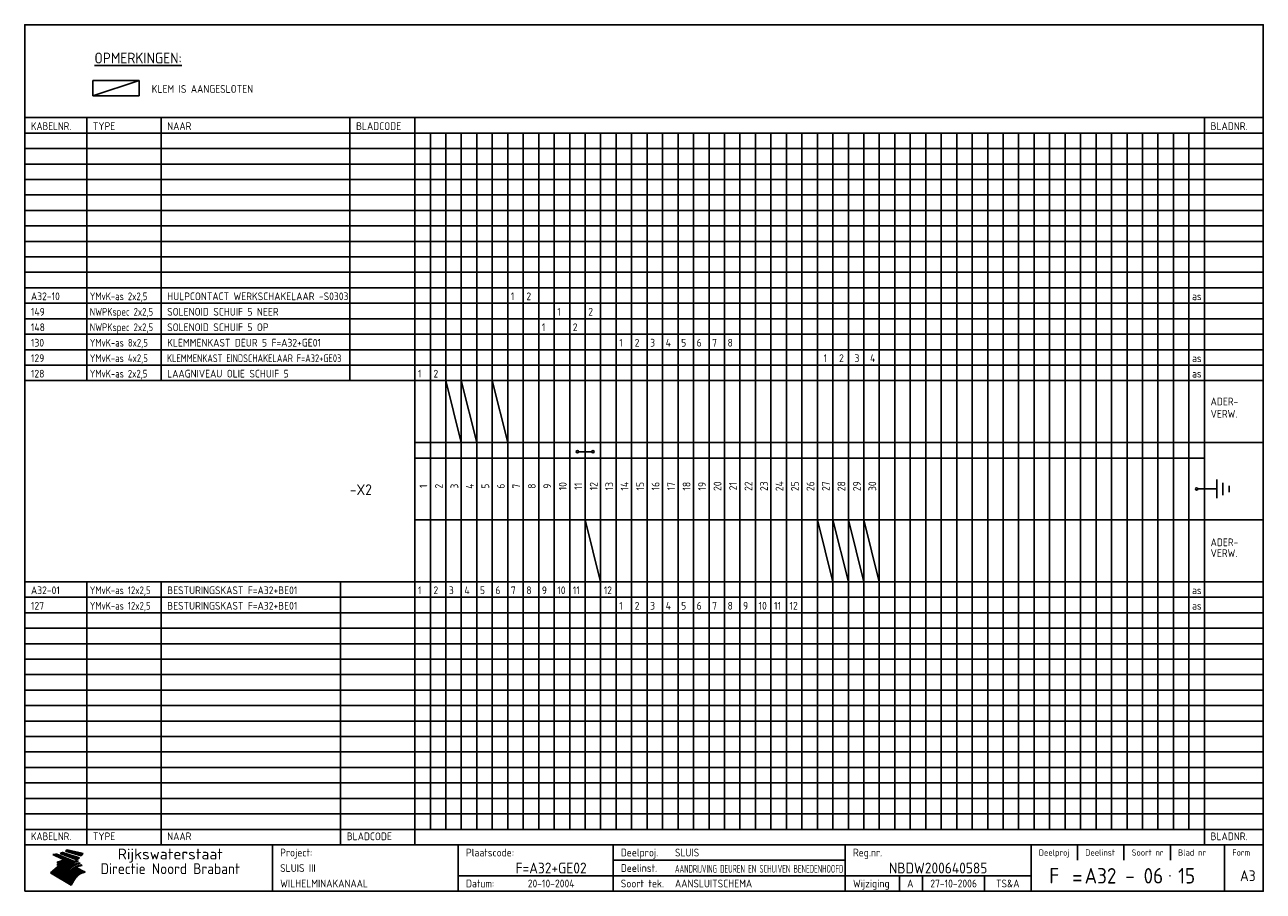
# Model space of a CAD drawing. Extents: x 10 to 410, y 10 to 290.
import ezdxf
from ezdxf.enums import TextEntityAlignment as Align

# ---------------------------------------------------------------- set-up
doc = ezdxf.new("R2010")
doc.units = 0
doc.header["$MEASUREMENT"] = 0
doc.linetypes.add('CENTRE', pattern=[50.8, 31.75, -6.35, 6.35, -6.35])
doc.layers.get('0').update_dxf_attribs({"linetype": 'CONTINUOUS'})
for name, color, linetype in [('0-25', 7, 'CONTINUOUS'), ('0-35', 2, 'CONTINUOUS'), ('0-50', 3, 'CONTINUOUS'), ('B-25', 7, 'CONTINUOUS'), ('B-35', 2, 'CONTINUOUS'), ('S-25', 7, 'CONTINUOUS'), ('S-35', 2, 'CONTINUOUS')]:
    doc.layers.add(name, color=color, linetype=linetype)
doc.styles.add('ISO', font='iso.shx')
doc.styles.get("Standard").update_dxf_attribs({"font": 'iso.shx'})

# ---------------------------------------------------------------- blocks, each defined once
blk = doc.blocks.new('rme15')
at = {"layer": '0-25'}
for p, q in [((410, 35), (10, 35)), ((410, 30), (10, 30)), ((350, 25), (350, 20)), ((365, 25), (365, 20)), ((380, 25), (380, 20)), ((200, 20), (275, 20)), ((150, 15), (335, 15)), ((292.5, 15), (292.5, 10)), ((300, 15), (300, 10)), ((320, 15), (320, 10))]:
    blk.add_line(p, q, dxfattribs=at)
at = {"layer": '0-25', "color": 7}
for p, q in [((19.1, 21.89), (25.12, 19)), ((19.1, 21.89), (25.12, 19)), ((19.17, 21.86), (20.7, 21.86)), ((19.29, 21.8), (20.83, 21.8)), ((19.4, 21.75), (20.96, 21.75)), ((19.52, 21.69), (21.09, 21.69)), ((19.64, 21.63), (21.22, 21.63)), ((19.74, 21.92), (20.56, 21.92)), ((19.75, 21.58), (21.36, 21.58)), ((19.87, 21.52), (21.49, 21.52)), ((19.99, 21.47), (21.62, 21.47)), ((20.11, 21.41), (21.75, 21.41)), ((20.22, 21.35), (21.88, 21.35)), ((20.25, 21.97), (20.43, 21.97)), ((20.34, 21.3), (22.02, 21.3)), ((20.38, 21.99), (26.02, 19.59)), ((20.38, 21.99), (26.02, 19.59)), ((20.46, 21.24), (22.15, 21.24)), ((20.57, 21.18), (22.28, 21.18)), ((20.69, 21.13), (22.41, 21.13)), ((20.81, 21.07), (22.55, 21.07)), ((20.92, 21.02), (22.68, 21.02)), ((21.04, 20.96), (22.81, 20.96)), ((21.16, 20.9), (22.94, 20.9)), ((21.27, 20.85), (23.07, 20.85)), ((21.39, 20.79), (23.21, 20.79)), ((21.47, 22.25), (26.83, 20.19)), ((21.47, 22.25), (26.83, 20.19)), ((21.49, 22.25), (23.07, 22.25)), ((21.51, 20.73), (23.34, 20.73)), ((21.6, 22.2), (23.25, 22.2)), ((21.63, 20.68), (23.47, 20.68)), ((21.65, 22.31), (22.89, 22.31)), ((21.74, 20.62), (23.6, 20.62)), ((21.75, 22.14), (23.42, 22.14)), ((21.8, 22.37), (22.71, 22.37)), ((21.86, 20.57), (23.73, 20.57)), ((21.9, 22.08), (23.6, 22.08)), ((21.94, 22.42), (22.53, 22.42)), ((21.98, 20.51), (23.87, 20.51)), ((22.04, 22.03), (23.78, 22.03)), ((22.06, 22.48), (22.36, 22.48)), ((22.09, 20.45), (24, 20.45)), ((22.18, 22.53), (27.65, 20.8)), ((22.18, 22.53), (27.65, 20.8)), ((22.19, 21.97), (23.96, 21.97)), ((22.21, 20.4), (24.13, 20.4)), ((22.33, 20.34), (24.26, 20.34)), ((22.34, 21.92), (24.13, 21.92)), ((22.37, 20), (23.08, 20)), ((22.44, 20.28), (24.4, 20.28)), ((22.48, 21.86), (24.31, 21.86)), ((22.49, 20.06), (23.04, 20.06)), ((22.56, 20.23), (24.53, 20.23)), ((22.61, 20.12), (22.93, 20.12)), ((22.63, 21.8), (24.49, 21.8)), ((22.68, 20.17), (24.66, 20.17)), ((22.71, 20.17), (22.82, 20.17)), ((23.11, 20.02), (22.77, 20.2)), ((23.11, 20.02), (22.77, 20.2)), ((22.78, 21.75), (24.67, 21.75)), ((22.79, 20.12), (24.79, 20.12)), ((22.91, 20.06), (24.92, 20.06)), ((22.92, 21.69), (24.85, 21.69)), ((23.03, 20), (25.06, 20)), ((23.07, 21.63), (25.02, 21.63)), ((23.14, 22.99), (28.22, 21.46)), ((23.14, 22.99), (28.22, 21.46)), ((23.15, 22.98), (25.33, 22.98)), ((23.22, 21.58), (25.2, 21.58)), ((23.23, 23.04), (25.09, 23.04)), ((23.32, 23.1), (24.84, 23.1)), ((23.34, 22.93), (25.57, 22.93)), ((23.36, 21.52), (25.38, 21.52)), ((23.4, 23.15), (24.6, 23.15)), ((23.49, 23.21), (24.36, 23.21)), ((23.51, 21.47), (25.56, 21.47)), ((23.52, 22.87), (25.81, 22.87)), ((23.57, 23.27), (24.12, 23.27)), ((23.64, 23.32), (23.87, 23.32)), ((23.66, 21.41), (25.74, 21.41)), ((23.7, 23.36), (28.82, 22.17)), ((23.7, 23.36), (28.82, 22.17)), ((23.71, 22.82), (26.06, 22.82)), ((23.8, 21.35), (25.91, 21.35)), ((23.9, 22.76), (26.3, 22.76)), ((23.95, 21.3), (26.09, 21.3)), ((24.09, 22.7), (26.54, 22.7)), ((24.09, 21.24), (26.27, 21.24)), ((24.24, 21.18), (26.45, 21.18)), ((24.27, 22.65), (26.78, 22.65)), ((24.39, 21.13), (26.62, 21.13)), ((24.46, 22.59), (27.03, 22.59)), ((24.53, 21.07), (26.8, 21.07)), ((24.65, 22.53), (27.27, 22.53)), ((24.68, 21.02), (26.98, 21.02)), ((24.83, 20.96), (27.16, 20.96)), ((24.84, 22.48), (27.51, 22.48)), ((24.97, 20.9), (27.34, 20.9)), ((25.02, 22.42), (27.75, 22.42)), ((25.12, 20.85), (27.51, 20.85)), ((25.21, 22.37), (28, 22.37)), ((25.27, 20.79), (27.63, 20.79)), ((25.4, 22.31), (28.24, 22.31)), ((25.41, 20.73), (27.57, 20.73)), ((25.56, 20.68), (27.51, 20.68)), ((25.58, 22.25), (28.48, 22.25)), ((25.71, 20.62), (27.44, 20.62)), ((25.77, 22.2), (28.72, 22.2)), ((25.85, 20.57), (27.37, 20.57)), ((25.96, 22.14), (28.79, 22.14)), ((26, 20.51), (27.29, 20.51)), ((26.15, 22.08), (28.75, 22.08)), ((26.15, 20.45), (27.22, 20.45)), ((26.29, 20.4), (27.14, 20.4)), ((26.33, 22.03), (28.71, 22.03)), ((26.44, 20.34), (27.06, 20.34)), ((26.52, 21.97), (28.66, 21.97)), ((26.59, 20.28), (26.97, 20.28)), ((26.71, 21.92), (28.62, 21.92)), ((26.73, 20.23), (26.89, 20.23)), ((26.9, 21.86), (28.57, 21.86)), ((27.08, 21.8), (28.52, 21.8)), ((27.27, 21.75), (28.48, 21.75)), ((27.46, 21.69), (28.43, 21.69)), ((27.65, 21.63), (28.38, 21.63)), ((27.83, 21.58), (28.33, 21.58)), ((28.02, 21.52), (28.28, 21.52)), ((28.21, 21.47), (28.22, 21.47)), ((20.58, 17.88), (18.3, 16)), ((20.58, 17.88), (18.3, 16)), ((24.94, 11.97), (18.3, 16)), ((24.94, 11.97), (18.3, 16)), ((18.31, 16.01), (20.96, 16.01)), ((18.38, 16.07), (21.46, 16.07)), ((18.45, 16.12), (21.88, 16.12)), ((18.52, 16.18), (22.15, 16.18)), ((18.59, 16.23), (22.38, 16.23)), ((18.65, 16.29), (22.58, 16.29)), ((18.72, 16.35), (22.75, 16.35)), ((18.79, 16.4), (22.91, 16.4)), ((18.86, 16.46), (20.6, 16.46)), ((18.93, 16.52), (20.6, 16.52)), ((18.99, 16.57), (20.6, 16.57)), ((19.06, 16.63), (20.6, 16.63)), ((19.13, 16.68), (20.6, 16.68)), ((19.2, 16.74), (20.6, 16.74)), ((19.27, 16.8), (20.6, 16.8)), ((19.33, 16.85), (21.07, 16.85)), ((19.4, 16.91), (21.55, 16.91)), ((19.47, 16.97), (21.88, 16.97)), ((19.54, 17.02), (22.13, 17.02)), ((19.61, 17.08), (22.34, 17.08)), ((19.67, 17.13), (20.6, 17.13)), ((19.74, 17.19), (20.6, 17.19)), ((19.81, 17.25), (20.6, 17.25)), ((19.88, 17.3), (20.6, 17.3)), ((19.95, 17.36), (20.6, 17.36)), ((20.01, 17.42), (20.6, 17.42)), ((20.08, 17.47), (20.93, 17.47)), ((20.15, 17.53), (21.26, 17.53)), ((20.22, 17.58), (21.51, 17.58)), ((20.29, 17.64), (21.72, 17.64)), ((20.35, 17.7), (21.9, 17.7)), ((20.42, 17.75), (22.07, 17.75)), ((20.49, 17.81), (22.22, 17.81)), ((20.56, 17.87), (22.36, 17.87)), ((20.6, 19.11), (20.58, 19.51)), ((20.6, 19.11), (20.58, 19.51)), ((20.58, 19.5), (22.09, 19.5)), ((20.58, 19.44), (21.95, 19.44)), ((20.59, 19.38), (21.79, 19.38)), ((20.59, 19.33), (21.62, 19.33)), ((20.59, 19.27), (21.42, 19.27)), ((20.6, 19.22), (21.2, 19.22)), ((20.6, 19.16), (20.93, 19.16)), ((20.6, 19.11), (20.69, 19.12)), ((20.6, 19.11), (20.69, 19.12)), ((20.6, 18.79), (20.77, 18.81)), ((20.6, 18.79), (20.77, 18.81)), ((20.6, 18.29), (20.6, 18.79)), ((20.6, 18.29), (20.6, 18.79)), ((20.6, 18.77), (22.46, 18.77)), ((20.6, 18.71), (22.33, 18.71)), ((20.6, 18.65), (22.19, 18.65)), ((20.6, 18.6), (22.04, 18.6)), ((20.6, 18.54), (21.87, 18.54)), ((20.6, 18.48), (21.68, 18.48)), ((20.6, 18.43), (21.46, 18.43)), ((20.6, 18.37), (21.21, 18.37)), ((20.6, 18.29), (20.88, 18.32)), ((20.6, 18.29), (20.88, 18.32)), ((20.6, 18.32), (20.87, 18.32)), ((20.6, 17.88), (20.86, 17.91)), ((20.6, 17.88), (20.86, 17.91)), ((20.6, 17.43), (20.97, 17.48)), ((20.6, 17.43), (20.97, 17.48)), ((20.6, 17.43), (20.6, 17.09)), ((20.6, 17.43), (20.6, 17.09)), ((20.6, 17.09), (21.26, 17.16)), ((20.6, 17.09), (21.26, 17.16)), ((20.6, 16.8), (21.37, 16.89)), ((20.6, 16.8), (21.37, 16.89)), ((20.6, 16.8), (20.6, 16.45)), ((20.6, 16.8), (20.6, 16.45)), ((20.6, 16.45), (21.56, 16.56)), ((20.6, 16.45), (21.56, 16.56)), ((20.6, 15.97), (21.67, 16.09)), ((20.6, 15.97), (21.67, 16.09)), ((20.7, 16.46), (23.06, 16.46)), ((20.9, 19.55), (22.23, 19.55)), ((20.9, 18.82), (22.59, 18.82)), ((20.98, 17.92), (22.5, 17.92)), ((21.02, 17.13), (22.53, 17.13)), ((21.19, 19.61), (22.35, 19.61)), ((21.2, 16.52), (23.2, 16.52)), ((21.32, 18.88), (22.71, 18.88)), ((21.32, 17.98), (22.62, 17.98)), ((21.42, 19.67), (22.47, 19.67)), ((21.47, 17.19), (22.7, 17.19)), ((21.59, 18.03), (22.74, 18.03)), ((21.61, 18.93), (22.82, 18.93)), ((21.62, 19.72), (22.59, 19.72)), ((21.72, 16.57), (23.32, 16.57)), ((21.77, 17.25), (22.85, 17.25)), ((21.8, 19.78), (22.69, 19.78)), ((21.8, 18.09), (22.85, 18.09)), ((21.84, 18.99), (22.92, 18.99)), ((21.96, 19.83), (22.79, 19.83)), ((21.99, 18.15), (22.95, 18.15)), ((22.01, 17.3), (22.99, 17.3)), ((22.03, 19.05), (23.03, 19.05)), ((22.1, 16.63), (23.44, 16.63)), ((22.11, 19.89), (22.89, 19.89)), ((22.16, 18.2), (23.05, 18.2)), ((22.21, 19.1), (23.12, 19.1)), ((22.21, 17.36), (23.12, 17.36)), ((22.24, 19.95), (22.99, 19.95)), ((22.31, 18.26), (23.15, 18.26)), ((22.36, 19.16), (23.22, 19.16)), ((22.38, 16.68), (23.56, 16.68)), ((22.39, 17.42), (23.24, 17.42)), ((22.45, 18.32), (23.24, 18.32)), ((22.51, 19.22), (23.3, 19.22)), ((22.56, 17.47), (23.36, 17.47)), ((22.59, 18.37), (23.33, 18.37)), ((22.6, 16.74), (23.66, 16.74)), ((22.64, 19.27), (23.39, 19.27)), ((22.71, 18.43), (23.42, 18.43)), ((22.71, 17.53), (23.47, 17.53)), ((22.77, 19.33), (23.47, 19.33)), ((22.79, 16.8), (23.77, 16.8)), ((22.83, 18.48), (23.5, 18.48)), ((22.84, 17.58), (23.57, 17.58)), ((22.89, 19.38), (23.55, 19.38)), ((22.94, 18.54), (23.58, 18.54)), ((22.96, 16.85), (23.86, 16.85)), ((22.97, 17.64), (23.67, 17.64)), ((23, 19.44), (23.63, 19.44)), ((23.04, 18.6), (23.66, 18.6)), ((23.1, 19.5), (23.72, 19.5)), ((23.1, 17.7), (23.77, 17.7)), ((23.12, 16.91), (23.96, 16.91)), ((23.14, 18.65), (23.74, 18.65)), ((23.15, 19.95), (25.19, 19.95)), ((23.21, 19.55), (23.8, 19.55)), ((23.21, 17.75), (23.86, 17.75)), ((23.21, 16.01), (28.9, 16.01)), ((23.24, 18.71), (23.82, 18.71)), ((23.26, 19.89), (25.32, 19.89)), ((23.26, 16.97), (24.05, 16.97)), ((23.3, 19.61), (23.88, 19.61)), ((23.32, 17.81), (23.95, 17.81)), ((23.33, 18.77), (23.91, 18.77)), ((23.37, 16.07), (29.08, 16.07)), ((23.38, 19.83), (25.45, 19.83)), ((23.39, 19.67), (23.81, 19.67)), ((23.39, 17.02), (24.14, 17.02)), ((23.42, 18.82), (23.99, 18.82)), ((23.42, 17.87), (24.03, 17.87)), ((23.45, 19.7), (23.58, 19.79)), ((23.45, 19.7), (23.58, 19.79)), ((23.48, 19.72), (23.7, 19.72)), ((23.5, 19.78), (25.58, 19.78)), ((23.51, 18.88), (24.07, 18.88)), ((23.51, 16.12), (29.27, 16.12)), ((23.52, 17.92), (24.11, 17.92)), ((23.52, 17.08), (24.22, 17.08)), ((23.54, 18.9), (24.3, 19.42)), ((23.54, 18.9), (24.3, 19.42)), ((23.56, 19.78), (23.59, 19.78)), ((23.56, 19.39), (23.9, 19.62)), ((23.56, 19.39), (23.9, 19.62)), ((23.58, 19.79), (23.9, 19.62)), ((23.58, 19.79), (23.9, 19.62)), ((23.59, 18.93), (24.15, 18.93)), ((23.61, 19.72), (25.72, 19.72)), ((23.62, 17.98), (24.2, 17.98)), ((23.63, 17.13), (24.3, 17.13)), ((23.65, 18.59), (24.62, 19.25)), ((23.65, 18.59), (24.62, 19.25)), ((29.41, 16.17), (23.65, 16.17)), ((23.67, 18.99), (24.23, 18.99)), ((23.71, 18.03), (24.28, 18.03)), ((23.73, 19.67), (25.85, 19.67)), ((23.75, 19.05), (24.32, 19.05)), ((23.75, 17.19), (24.38, 17.19)), ((23.77, 16.23), (29.47, 16.23)), ((23.79, 18.09), (24.36, 18.09)), ((23.83, 19.1), (24.4, 19.1)), ((23.85, 19.61), (25.98, 19.61)), ((23.85, 17.25), (24.46, 17.25)), ((23.88, 18.15), (24.44, 18.15)), ((23.89, 16.29), (29.36, 16.29)), ((23.92, 19.16), (24.48, 19.16)), ((23.94, 18.19), (25.23, 19.07)), ((23.94, 18.19), (25.23, 19.07)), ((23.95, 17.3), (24.55, 17.3)), ((23.96, 19.55), (25.96, 19.55)), ((23.96, 18.2), (24.53, 18.2)), ((24, 19.22), (24.56, 19.22)), ((24, 16.35), (29.24, 16.35)), ((24.04, 18.26), (24.61, 18.26)), ((24.05, 17.36), (24.63, 17.36)), ((24.06, 17.88), (25.34, 18.76)), ((24.06, 17.88), (25.34, 18.76)), ((24.08, 19.5), (25.88, 19.5)), ((24.08, 19.27), (24.58, 19.27)), ((24.11, 16.4), (29.13, 16.4)), ((24.13, 18.32), (24.69, 18.32)), ((24.14, 17.42), (24.71, 17.42)), ((24.16, 19.33), (24.47, 19.33)), ((24.2, 19.44), (25.79, 19.44)), ((24.21, 18.37), (24.77, 18.37)), ((24.21, 16.46), (29.02, 16.46)), ((24.23, 17.47), (24.79, 17.47)), ((24.24, 17.48), (25.52, 18.36)), ((24.24, 17.48), (25.52, 18.36)), ((24.25, 19.38), (24.36, 19.38)), ((24.29, 18.43), (24.85, 18.43)), ((24.3, 19.42), (24.62, 19.25)), ((24.3, 19.42), (24.62, 19.25)), ((24.31, 19.38), (25.71, 19.38)), ((24.31, 17.53), (24.87, 17.53)), ((24.31, 16.52), (28.91, 16.52)), ((24.35, 17.17), (25.64, 18.05)), ((24.35, 17.17), (25.64, 18.05)), ((24.37, 18.48), (24.94, 18.48)), ((24.39, 17.58), (24.96, 17.58)), ((24.4, 16.57), (28.79, 16.57)), ((24.43, 19.33), (25.62, 19.33)), ((24.45, 18.54), (25.02, 18.54)), ((24.47, 17.64), (25.04, 17.64)), ((24.49, 16.63), (28.68, 16.63)), ((24.54, 18.6), (25.1, 18.6)), ((24.55, 19.27), (25.54, 19.27)), ((24.56, 17.7), (25.12, 17.7)), ((24.57, 16.68), (28.57, 16.68)), ((24.62, 18.65), (25.18, 18.65)), ((24.63, 16.72), (25.91, 17.6)), ((24.63, 16.72), (25.91, 17.6)), ((24.64, 17.75), (25.2, 17.75)), ((24.66, 16.74), (28.45, 16.74)), ((24.67, 19.22), (25.45, 19.22)), ((24.7, 18.71), (25.27, 18.71)), ((24.72, 17.81), (25.29, 17.81)), ((24.74, 16.8), (28.34, 16.8)), ((24.78, 19.16), (25.37, 19.16)), ((24.78, 18.77), (25.34, 18.77)), ((24.8, 17.87), (25.37, 17.87)), ((24.82, 16.85), (28.23, 16.85)), ((24.87, 18.82), (25.4, 18.82)), ((24.89, 17.92), (25.45, 17.92)), ((24.9, 19.1), (25.28, 19.1)), ((24.9, 16.91), (28.11, 16.91)), ((24.95, 18.88), (25.45, 18.88)), ((24.97, 17.98), (25.53, 17.98)), ((24.99, 16.97), (28, 16.97)), ((25.02, 19.05), (25.2, 19.05)), ((25.03, 18.93), (25.51, 18.93)), ((25.05, 18.03), (25.61, 18.03)), ((25.07, 17.02), (27.89, 17.02)), ((25.11, 18.99), (25.57, 18.99)), ((26.02, 19.59), (25.12, 19)), ((26.02, 19.59), (25.12, 19)), ((25.13, 18.09), (25.68, 18.09)), ((25.15, 17.08), (27.77, 17.08)), ((25.19, 19.05), (25.63, 19.05)), ((25.21, 18.15), (25.75, 18.15)), ((25.23, 17.13), (27.66, 17.13)), ((25.26, 19.1), (25.7, 19.1)), ((25.3, 18.2), (25.82, 18.2)), ((25.31, 17.19), (27.55, 17.19)), ((25.33, 19.16), (25.77, 19.16)), ((25.38, 18.26), (25.89, 18.26)), ((25.39, 19.22), (25.85, 19.22)), ((25.4, 17.25), (27.43, 17.25)), ((25.46, 18.32), (25.97, 18.32)), ((25.47, 19.27), (25.93, 19.27)), ((25.48, 17.3), (27.32, 17.3)), ((25.54, 19.33), (26.03, 19.33)), ((25.54, 18.37), (26.06, 18.37)), ((25.56, 17.36), (27.21, 17.36)), ((25.62, 18.43), (26.14, 18.43)), ((25.63, 19.38), (26.13, 19.38)), ((25.64, 17.42), (27.1, 17.42)), ((25.7, 18.48), (26.24, 18.48)), ((25.72, 19.44), (26.24, 19.44)), ((25.73, 17.47), (26.98, 17.47)), ((25.79, 18.54), (26.34, 18.54)), ((25.81, 17.53), (26.87, 17.53)), ((25.82, 19.5), (26.36, 19.5)), ((25.89, 18.6), (26.46, 18.6)), ((25.89, 17.58), (26.76, 17.58)), ((25.93, 19.55), (26.53, 19.55)), ((25.96, 17.64), (26.64, 17.64)), ((25.99, 18.65), (26.58, 18.65)), ((26.04, 17.7), (26.59, 17.7)), ((26.06, 19.61), (26.85, 19.61)), ((26.1, 18.71), (26.72, 18.71)), ((26.12, 17.75), (26.67, 17.75)), ((26.2, 17.81), (26.76, 17.81)), ((26.21, 19.67), (27.23, 19.67)), ((26.23, 18.77), (26.89, 18.77)), ((26.29, 17.87), (26.86, 17.87)), ((26.37, 18.82), (27.09, 18.82)), ((26.39, 17.92), (26.97, 17.92)), ((26.44, 19.72), (27.18, 19.72)), ((26.49, 17.98), (27.09, 17.98)), ((26.53, 18.88), (27.34, 18.88)), ((26.56, 17.68), (29.54, 16.2)), ((26.56, 17.68), (29.54, 16.2)), ((26.6, 18.03), (27.22, 18.03)), ((26.72, 18.09), (27.38, 18.09)), ((26.73, 18.93), (27.66, 18.93)), ((26.85, 18.15), (27.56, 18.15)), ((26.99, 18.99), (27.9, 18.99)), ((27, 18.2), (27.8, 18.2)), ((27.13, 19.78), (27.25, 19.64)), ((27.13, 19.78), (27.25, 19.64)), ((27.18, 18.26), (28.13, 18.26)), ((27.26, 19.05), (27.84, 19.05)), ((27.39, 18.32), (28.47, 18.32)), ((27.7, 18.37), (28.49, 18.37)), ((27.78, 19.1), (27.93, 18.96)), ((27.78, 19.1), (27.93, 18.96)), ((28, 18.43), (28.44, 18.43)), ((28.29, 15.83), (29.54, 16.2)), ((28.29, 15.83), (29.54, 16.2)), ((28.39, 18.48), (28.54, 18.32)), ((28.39, 18.48), (28.54, 18.32)), ((29.54, 16.2), (29.45, 16.17)), ((29.54, 16.2), (29.45, 16.17)), ((29.46, 16.18), (29.47, 16.18)), ((18.38, 15.95), (20.6, 15.95)), ((18.47, 15.9), (20.6, 15.9)), ((18.57, 15.84), (20.6, 15.84)), ((18.66, 15.78), (20.6, 15.78)), ((18.75, 15.73), (20.6, 15.73)), ((18.85, 15.67), (20.6, 15.67)), ((18.94, 15.62), (20.6, 15.62)), ((19.03, 15.56), (27.83, 15.56)), ((19.12, 15.5), (27.75, 15.5)), ((19.22, 15.45), (27.66, 15.45)), ((19.31, 15.39), (27.58, 15.39)), ((19.4, 15.33), (27.5, 15.33)), ((19.49, 15.28), (27.43, 15.28)), ((19.59, 15.22), (27.36, 15.22)), ((19.68, 15.17), (27.29, 15.17)), ((19.77, 15.11), (27.22, 15.11)), ((19.86, 15.05), (27.15, 15.05)), ((19.96, 15), (27.09, 15)), ((20.05, 14.94), (27.02, 14.94)), ((20.14, 14.88), (26.96, 14.88)), ((20.24, 14.83), (26.9, 14.83)), ((20.33, 14.77), (26.84, 14.77)), ((20.42, 14.72), (26.79, 14.72)), ((20.51, 14.66), (26.73, 14.66)), ((20.6, 15.97), (20.6, 15.58)), ((20.6, 15.97), (20.6, 15.58)), ((20.6, 15.58), (21.95, 15.73)), ((20.6, 15.58), (21.95, 15.73)), ((20.61, 14.6), (26.68, 14.6)), ((20.7, 14.55), (26.62, 14.55)), ((20.79, 14.49), (26.57, 14.49)), ((20.88, 14.43), (26.52, 14.43)), ((20.94, 15.62), (27.92, 15.62)), ((20.98, 14.38), (26.47, 14.38)), ((21.07, 14.32), (26.42, 14.32)), ((21.16, 14.27), (26.38, 14.27)), ((21.25, 14.21), (26.33, 14.21)), ((21.35, 14.15), (26.29, 14.15)), ((21.44, 14.1), (26.24, 14.1)), ((21.45, 15.67), (28.01, 15.67)), ((21.53, 14.04), (26.2, 14.04)), ((21.63, 13.98), (26.16, 13.98)), ((21.72, 13.93), (26.12, 13.93)), ((21.81, 13.87), (26.08, 13.87)), ((21.9, 13.82), (26.04, 13.82)), ((21.96, 15.73), (28.11, 15.73)), ((22, 13.76), (26, 13.76)), ((22.09, 13.7), (25.96, 13.7)), ((22.18, 13.65), (25.93, 13.65)), ((22.27, 13.59), (25.89, 13.59)), ((22.34, 15.78), (28.21, 15.78)), ((22.37, 13.53), (25.86, 13.53)), ((22.46, 13.48), (25.82, 13.48)), ((22.55, 13.42), (25.79, 13.42)), ((22.62, 15.84), (28.33, 15.84)), ((22.65, 13.37), (25.76, 13.37)), ((22.74, 13.31), (25.73, 13.31)), ((22.83, 13.25), (25.69, 13.25)), ((22.84, 15.9), (28.52, 15.9)), ((22.92, 13.2), (25.66, 13.2)), ((23.02, 13.14), (25.63, 13.14)), ((23.04, 15.95), (28.71, 15.95)), ((23.11, 13.08), (25.59, 13.08)), ((23.2, 13.03), (25.56, 13.03)), ((23.29, 12.97), (25.53, 12.97)), ((23.39, 12.92), (25.5, 12.92)), ((23.48, 12.86), (25.46, 12.86)), ((23.57, 12.8), (25.43, 12.8)), ((23.66, 12.75), (25.4, 12.75)), ((23.76, 12.69), (25.36, 12.69)), ((23.85, 12.63), (25.33, 12.63)), ((23.94, 12.58), (25.3, 12.58)), ((24.04, 12.52), (25.26, 12.52)), ((24.13, 12.47), (25.23, 12.47)), ((24.22, 12.41), (25.2, 12.41)), ((24.31, 12.35), (25.17, 12.35)), ((24.41, 12.3), (25.13, 12.3)), ((24.5, 12.24), (25.1, 12.24)), ((24.59, 12.18), (25.07, 12.18)), ((24.68, 12.13), (25.03, 12.13)), ((24.78, 12.07), (25, 12.07)), ((24.87, 12.02), (24.97, 12.02)), ((24.94, 11.97), (25.81, 13.45)), ((24.94, 11.97), (25.81, 13.45))]:
    blk.add_line(p, q, dxfattribs=at)
for centre, radius, start, end in [((19.15, 29.7), 7.8, 269.6055, 279.0886), ((19.15, 29.7), 7.8, 269.6055, 279.0886), ((19.93, 25.38), 5.91, 276.3402, 298.7463), ((19.93, 25.38), 5.91, 276.3402, 298.7463), ((19.84, 25.09), 6.03, 278.129, 302.868), ((19.84, 25.09), 6.03, 278.129, 302.868), ((19.84, 27.26), 5.27, 288.0217, 296.3084), ((19.84, 27.26), 5.27, 288.0217, 296.3084), ((20.49, 27.56), 5.28, 300.0654, 307.393), ((20.49, 27.56), 5.28, 300.0654, 307.393), ((24.11, 24.7), 5.26, 301.1147, 312.2814), ((24.11, 24.7), 5.26, 301.1147, 312.2814), ((21.95, 27.32), 8.59, 316.9248, 323.1399), ((21.95, 27.32), 8.59, 316.9248, 323.1399), ((20.21, 23.78), 5.91, 273.6149, 304.3803), ((20.21, 23.78), 5.91, 273.6149, 304.3803), ((20.35, 24.56), 5.76, 274.164, 302.5474), ((20.35, 24.56), 5.76, 274.164, 302.5474), ((20.05, 24.28), 6.02, 277.9472, 305.7139), ((20.05, 24.28), 6.02, 277.9472, 305.7139), ((20.04, 23.49), 6.09, 278.8115, 306.4242), ((20.04, 23.49), 6.09, 278.8115, 306.4242), ((20.53, 23.07), 5.96, 277.0519, 304.973), ((20.53, 23.07), 5.96, 277.0519, 304.973), ((20.72, 22.76), 5.91, 276.3402, 304.3803), ((20.72, 22.76), 5.91, 276.3402, 304.3803), ((21.06, 22.34), 5.81, 274.9043, 303.1745), ((21.06, 22.34), 5.81, 274.9043, 303.1745), ((20.82, 22.06), 6.04, 278.1111, 305.8489), ((20.82, 22.06), 6.04, 278.1111, 305.8489), ((21.3, 21.6), 5.91, 276.3402, 304.3803), ((21.3, 21.6), 5.91, 276.3402, 304.3803), ((27.05, 17.17), 2.63, 107.4286, 133.7799), ((27.05, 17.17), 2.63, 107.4286, 133.7799), ((27.45, 16.91), 2.81, 110.4143, 138.7411), ((27.45, 16.91), 2.81, 110.4143, 138.7411), ((27.57, 15.64), 3.4, 98.1566, 126.9045), ((27.57, 15.64), 3.4, 98.1566, 126.9045), ((27.91, 15.54), 3.39, 100.5835, 132.088), ((27.91, 15.54), 3.39, 100.5835, 132.088), ((28.21, 14.74), 3.67, 95.7581, 128.7216), ((28.21, 14.74), 3.67, 95.7581, 128.7216), ((27.01, 16.84), 2.93, 87.7348, 104.8316), ((27.01, 16.84), 2.93, 87.7348, 104.8316), ((27.37, 15.71), 3.93, 91.7838, 103.2817), ((27.37, 15.71), 3.93, 91.7838, 103.2817), ((28.4, 15.05), 3.21, 96.3886, 125.0052), ((28.4, 15.05), 3.21, 96.3886, 125.0052), ((27.82, 16.31), 2.8, 90.634, 105.1984), ((27.82, 16.31), 2.8, 90.634, 105.1984), ((28.19, 15.04), 3.93, 93.8342, 103.2817), ((28.19, 15.04), 3.93, 93.8342, 103.2817), ((28.58, 15.69), 2.8, 93.8141, 105.1984), ((28.58, 15.69), 2.8, 93.8141, 105.1984), ((28.95, 14.41), 3.93, 96.0135, 103.2817), ((28.95, 14.41), 3.93, 96.0135, 103.2817), ((31.24, 10.26), 6.3, 117.9568, 149.6251), ((31.24, 10.26), 6.3, 117.9568, 149.6251)]:
    blk.add_arc(centre, radius, start, end, dxfattribs=at)
at = {"layer": '0-35'}
for p, q in [((90, 25), (90, 10)), ((150, 25), (150, 10)), ((200, 25), (200, 10)), ((275, 25), (275, 10)), ((335, 25), (335, 10)), ((397.5, 25), (397.5, 10))]:
    blk.add_line(p, q, dxfattribs=at)
at = {"layer": '0-50'}
for p, q in [((10, 25), (410, 25)), ((348.75, 15), (351.25, 15)), ((348.75, 13.5), (351.25, 13.5))]:
    blk.add_line(p, q, dxfattribs=at)
blk.add_lwpolyline([(10, 10), (410, 10), (410, 290), (10, 290)], close=True, dxfattribs=at)
at = {"layer": '0-50', "const_width": 0.25}
blk.add_lwpolyline([(379.75, 15, 1), (380, 15, 1)], format="xyb", close=True, dxfattribs=at)
at = {"layer": '0-25', "style": 'ISO'}
for s, height, p in [('Project:', 2.5, (92.5, 22.5)), ('Plaatscode:', 2.5, (152.5, 22.5)), ('Deelproj.', 2.5, (202.5, 22.5)), ('Reg.nr.', 2.5, (277.5, 22.5)), ('Deelproj', 2, (337.5, 22.5)), ('Deelinst', 2, (352.5, 22.5)), ('Soort nr', 2, (367.5, 22.5)), ('Blad nr', 2, (382.5, 22.5)), ('Form', 2, (400, 22.5)), ('Deelinst.', 2.5, (202.5, 17.5)), ('Datum:', 2.5, (152.5, 12.5)), ('Soort tek.', 2.5, (202.5, 12.5)), ('Wijziging', 2.5, (277.5, 12.5))]:
    blk.add_text(s, height=height, dxfattribs=at).set_placement(p, align=Align.MIDDLE_LEFT)
for tag, height, p in [('N', 2.5, (220, 22.5)), ('B', 2.5, (92.5, 17.5)), ('P', 1.8, (220, 17.5)), ('C', 2.5, (92.5, 12.5)), ('U', 2.5, (220, 12.5)), ('REV', 2.5, (295, 12.5))]:
    blk.add_attdef(tag, text='', height=height, dxfattribs=at).set_placement(p, align=Align.MIDDLE_LEFT)
for tag, p in [('W', (180, 12.5)), ('Z', (310, 12.5)), ('Y', (327.5, 12.5))]:
    blk.add_attdef(tag, text='', height=2.5, dxfattribs=at).set_placement(p, align=Align.MIDDLE)
at = {"layer": '0-35', "style": 'ISO', "width": 1.182609}
blk.add_text('Rijkswaterstaat', height=3.5, dxfattribs=at).set_placement((40, 20.28), (74, 20.28), align=Align.FIT)
at = {"layer": '0-35', "color": 2, "style": 'ISO', "width": 1.016949}
blk.add_text('Directie Noord Brabant', height=3.5, dxfattribs=at).set_placement((34.5, 15.53), (79.5, 15.53), align=Align.FIT)
at = {"layer": '0-35', "style": 'ISO'}
blk.add_attdef('X', text='', height=3.5, dxfattribs=at).set_placement((180, 17.5), align=Align.MIDDLE_CENTER)
blk.add_attdef('RNR', text='', height=3.5, dxfattribs=at).set_placement((305, 17.5), align=Align.MIDDLE)
blk.add_attdef('FORM', text='', height=3.5, dxfattribs=at).set_placement((402.5, 15), align=Align.MIDDLE_LEFT)
at = {"layer": '0-50', "style": 'ISO'}
for tag, p in [('M', (342.5, 15)), ('O', (365, 15))]:
    blk.add_attdef(tag, text='', height=5, dxfattribs=at).set_placement(p, align=Align.MIDDLE)
blk.add_attdef('Q', text='', height=5, dxfattribs=at).set_placement((382.5, 15), align=Align.MIDDLE_LEFT)

msp = doc.modelspace()

# ---------------------------------------------------------------- linework, layer by layer
at = {"linetype": 'CENTRE'}
msp.add_line((151, 175), (151, 161), dxfattribs=at)
msp.add_line((136, 150), (391, 150))
at = {"layer": 'S-25'}
for p, q in [((32, 272), (32, 267)), ((47, 272), (32, 272)), ((32, 267), (47, 272)), ((47, 267), (47, 272)), ((32, 267), (47, 267)), ((10, 260), (410, 260)), ((10, 255), (410, 255)), ((141, 255), (141, 175)), ((146, 255), (146, 175)), ((151, 255), (151, 175)), ((156, 255), (156, 175)), ((161, 255), (161, 30)), ((166, 255), (166, 175)), ((171, 255), (171, 175)), ((176, 255), (176, 175)), ((181, 255), (181, 175)), ((186, 255), (186, 30)), ((191, 255), (191, 175)), ((196, 255), (196, 175)), ((201, 255), (201, 175)), ((206, 255), (206, 175)), ((211, 255), (211, 30)), ((216, 255), (216, 175)), ((221, 255), (221, 175)), ((226, 255), (226, 175)), ((231, 255), (231, 175)), ((236, 255), (236, 30)), ((241, 255), (241, 175)), ((246, 255), (246, 175)), ((251, 255), (251, 175)), ((256, 255), (256, 175)), ((261, 255), (261, 30)), ((266, 255), (266, 175)), ((271, 255), (271, 175)), ((276, 255), (276, 175)), ((281, 255), (281, 175)), ((286, 255), (286, 30)), ((291, 255), (291, 175)), ((296, 255), (296, 175)), ((301, 255), (301, 175)), ((306, 255), (306, 175)), ((311, 255), (311, 30)), ((316, 255), (316, 175)), ((321, 255), (321, 175)), ((326, 255), (326, 175)), ((331, 255), (331, 175)), ((336, 255), (336, 30)), ((341, 255), (341, 175)), ((346, 255), (346, 175)), ((351, 255), (351, 175)), ((356, 255), (356, 175)), ((361, 255), (361, 30)), ((366, 255), (366, 175)), ((371, 255), (371, 175)), ((376, 255), (376, 175)), ((381, 255), (381, 175)), ((386, 255), (386, 30)), ((10, 250), (410, 250)), ((10, 245), (410, 245)), ((10, 240), (410, 240)), ((10, 235), (410, 235)), ((10, 230), (410, 230)), ((10, 225), (410, 225)), ((10, 220), (410, 220)), ((10, 215), (410, 215)), ((10, 210), (410, 210)), ((10, 205), (410, 205)), ((10, 200), (410, 200)), ((10, 195), (410, 195)), ((10, 190), (410, 190)), ((10, 185), (410, 185)), ((10, 180), (410, 180)), ((10, 175), (410, 175)), ((141, 175), (141, 110)), ((146, 175), (146, 110)), ((151, 175), (151, 110)), ((156, 175), (156, 110)), ((166, 175), (166, 110)), ((171, 175), (171, 110)), ((176, 175), (176, 110)), ((181, 175), (181, 110)), ((191, 175), (191, 110)), ((196, 175), (196, 110)), ((201, 175), (201, 110)), ((206, 175), (206, 110)), ((216, 175), (216, 110)), ((221, 175), (221, 110)), ((226, 175), (226, 110)), ((231, 175), (231, 110)), ((241, 175), (241, 110)), ((246, 175), (246, 110)), ((251, 175), (251, 110)), ((256, 175), (256, 110)), ((266, 175), (266, 110)), ((271, 175), (271, 110)), ((276, 175), (276, 110)), ((281, 175), (281, 110)), ((291, 175), (291, 110)), ((296, 175), (296, 110)), ((301, 175), (301, 110)), ((306, 175), (306, 110)), ((316, 175), (316, 110)), ((321, 175), (321, 110)), ((326, 175), (326, 110)), ((331, 175), (331, 110)), ((341, 175), (341, 110)), ((346, 175), (346, 110)), ((351, 175), (351, 110)), ((356, 175), (356, 110)), ((366, 175), (366, 110)), ((371, 175), (371, 110)), ((376, 175), (376, 110)), ((381, 175), (381, 110)), ((389, 140), (395, 140)), ((395, 143), (395, 137)), ((397, 142), (397, 138)), ((399, 141), (399, 139)), ((10, 110), (410, 110)), ((141, 110), (141, 30)), ((146, 110), (146, 30)), ((151, 110), (151, 30)), ((156, 110), (156, 30)), ((166, 110), (166, 30)), ((171, 110), (171, 30)), ((176, 110), (176, 30)), ((181, 110), (181, 30)), ((191, 110), (191, 30)), ((196, 110), (196, 30)), ((201, 110), (201, 30)), ((206, 110), (206, 30)), ((216, 110), (216, 30)), ((221, 110), (221, 30)), ((226, 110), (226, 30)), ((231, 110), (231, 30)), ((241, 110), (241, 30)), ((246, 110), (246, 30)), ((251, 110), (251, 30)), ((256, 110), (256, 30)), ((266, 110), (266, 30)), ((271, 110), (271, 30)), ((276, 110), (276, 30)), ((281, 110), (281, 30)), ((291, 110), (291, 30)), ((296, 110), (296, 30)), ((301, 110), (301, 30)), ((306, 110), (306, 30)), ((316, 110), (316, 30)), ((321, 110), (321, 30)), ((326, 110), (326, 30)), ((331, 110), (331, 30)), ((341, 110), (341, 30)), ((346, 110), (346, 30)), ((351, 110), (351, 30)), ((356, 110), (356, 30)), ((366, 110), (366, 30)), ((371, 110), (371, 30)), ((376, 110), (376, 30)), ((381, 110), (381, 30)), ((10, 105), (410, 105)), ((10, 100), (410, 100)), ((10, 95), (410, 95)), ((10, 90), (410, 90)), ((10, 85), (410, 85)), ((10, 80), (410, 80)), ((10, 75), (410, 75)), ((10, 70), (410, 70)), ((10, 65), (410, 65)), ((10, 60), (410, 60)), ((10, 55), (410, 55)), ((10, 50), (410, 50)), ((10, 45), (410, 45)), ((10, 40), (410, 40)), ((10, 35), (410, 35)), ((10, 30), (410, 30))]:
    msp.add_line(p, q, dxfattribs=at)
at = {"layer": 'S-25', "linetype": 'CENTRE'}
for p, q in [((146, 175), (151, 155)), ((151, 175), (156, 155)), ((161, 175), (166, 155)), ((188.88, 152), (193.12, 152)), ((191, 130), (196, 110)), ((266, 130), (271, 110)), ((271, 130), (276, 110)), ((276, 130), (281, 110)), ((281, 130), (286, 110))]:
    msp.add_line(p, q, dxfattribs=at)
at = {"layer": 'S-25'}
for centre, start, end in [((188.5, 152), 0, 180), ((188.5, 152), 180, 0), ((193.5, 152), 0, 180), ((193.5, 152), 180, 0), ((388.5, 140), 0, 180), ((388.5, 140), 180, 0)]:
    msp.add_arc(centre, 0.375, start, end, dxfattribs=at)
at = {"layer": 'S-35'}
for p, q in [((30, 260), (30, 175)), ((54, 260), (54, 175)), ((115, 260), (115, 175)), ((136, 260), (136, 25)), ((391, 260), (391, 25)), ((136, 155), (410, 155)), ((136, 130), (410, 130)), ((30, 110), (30, 25)), ((54, 110), (54, 25)), ((112, 110), (112, 25))]:
    msp.add_line(p, q, dxfattribs=at)

# ---------------------------------------------------------------- block references
at = {"linetype": 'CENTRE'}
ref = msp.add_blockref('rme15', (0, 0), dxfattribs=at)
ref.add_attrib('B', 'SLUIS III', dxfattribs={"layer": '0-25', "height": 2.5, "style": 'ISO'}).set_placement((92.5, 17.5), align=Align.MIDDLE_LEFT)
ref.add_attrib('C', 'WILHELMINAKANAAL', dxfattribs={"layer": '0-25', "height": 2.5, "style": 'ISO'}).set_placement((92.5, 12.5), align=Align.MIDDLE_LEFT)
ref.add_attrib('N', 'SLUIS', dxfattribs={"layer": '0-25', "height": 2.5, "style": 'ISO'}).set_placement((220, 22.5), align=Align.MIDDLE_LEFT)
ref.add_attrib('U', 'AANSLUITSCHEMA', dxfattribs={"layer": '0-25', "height": 2.5, "style": 'ISO'}).set_placement((220, 12.5), align=Align.MIDDLE_LEFT)
ref.add_attrib('M', 'F', dxfattribs={"layer": '0-50', "height": 5, "style": 'ISO'}).set_placement((342.5, 15), align=Align.MIDDLE)
ref.add_attrib('O', 'A32 - 06', dxfattribs={"layer": '0-50', "height": 5, "style": 'ISO'}).set_placement((365, 15), align=Align.MIDDLE)
ref.add_attrib('Q', '15', dxfattribs={"layer": '0-50', "height": 5, "style": 'ISO'}).set_placement((382.5, 15), align=Align.MIDDLE_LEFT)
ref.add_attrib('X', 'F=A32+GE02', dxfattribs={"layer": '0-35', "height": 3.5, "style": 'ISO'}).set_placement((180, 17.5), align=Align.MIDDLE_CENTER)
ref.add_attrib('RNR', 'NBDW200640585', dxfattribs={"layer": '0-35', "height": 3.5, "style": 'ISO'}).set_placement((305, 17.5), align=Align.MIDDLE)
ref.add_attrib('W', '20-10-2004', dxfattribs={"layer": '0-25', "height": 2.5, "style": 'ISO'}).set_placement((180, 12.5), align=Align.MIDDLE)
ref.add_attrib('FORM', 'A3', dxfattribs={"layer": '0-35', "height": 3.5, "style": 'ISO'}).set_placement((402.5, 15), align=Align.MIDDLE_LEFT)
ref.add_attrib('REV', 'A', dxfattribs={"layer": '0-25', "height": 2.5, "style": 'ISO'}).set_placement((295, 12.5), align=Align.MIDDLE_LEFT)
ref.add_attrib('Z', '27-10-2006', dxfattribs={"layer": '0-25', "height": 2.5, "style": 'ISO'}).set_placement((310, 12.5), align=Align.MIDDLE)
ref.add_attrib('Y', 'TS&A', dxfattribs={"layer": '0-25', "height": 2.5, "style": 'ISO'}).set_placement((327.5, 12.5), align=Align.MIDDLE)

# ---------------------------------------------------------------- texts
at = {"layer": 'B-25'}
for s, p in [('KLEM IS AANGESLOTEN', (51, 268)), ('TYPE', (32, 256)), ('NAAR', (56, 256)), ('BLADCODE', (117, 256)), ('BLADNR.', (393, 256)), ('A32-10', (12, 201)), ('HULPCONTACT WERKSCHAKELAAR -S0303', (56, 201)), ('1', (167, 201)), ('2', (172, 201)), ('as', (387, 201)), ('149', (12, 196)), ('SOLENOID SCHUIF 5 NEER', (56, 196)), ('1', (182, 196)), ('2', (192, 196)), ('148', (12, 191)), ('SOLENOID SCHUIF 5 OP', (56, 191)), ('1', (177, 191)), ('2', (187, 191)), ('130', (12, 186)), ('KLEMMENKAST DEUR 5 F=A32+GE01', (56, 186)), ('1', (202, 186)), ('2', (207, 186)), ('3', (212, 186)), ('4', (217, 186)), ('5', (222, 186)), ('6', (227, 186)), ('7', (232, 186)), ('8', (237, 186)), ('129', (12, 181)), ('1', (268, 181)), ('2', (273, 181)), ('3', (278, 181)), ('4', (283, 181)), ('as', (387, 181)), ('128', (12, 176)), ('LAAGNIVEAU OLIE SCHUIF 5', (56, 176)), ('1', (137, 176)), ('2', (142, 176)), ('as', (387, 176)), ('ADER-', (393, 167)), ('VERW.', (393, 163)), ('ADER-', (393, 121.5)), ('VERW.', (393, 118)), ('A32-01', (12, 106)), ('BESTURINGSKAST F=A32+BE01', (56, 106)), ('1', (137, 106)), ('2', (142, 106)), ('3', (147, 106)), ('4', (152, 106)), ('5', (157, 106)), ('6', (162, 106)), ('7', (167, 106)), ('8', (172, 106)), ('9', (177, 106)), ('10', (182, 106)), ('11', (187, 106)), ('12', (197, 106)), ('as', (387, 106)), ('127', (12, 101)), ('BESTURINGSKAST F=A32+BE01', (56, 101)), ('1', (202, 101)), ('2', (207, 101)), ('3', (212, 101)), ('4', (217, 101)), ('5', (222, 101)), ('6', (227, 101)), ('7', (232, 101)), ('8', (237, 101)), ('9', (242, 101)), ('10', (247, 101)), ('11', (252, 101)), ('12', (257, 101)), ('as', (387, 101)), ('TYPE', (32, 26.5)), ('NAAR', (56, 26.5)), ('BLADCODE', (114, 26.5)), ('BLADNR.', (393, 26.5))]:
    msp.add_text(s, height=2.5, dxfattribs=at).set_placement(p)
at = {"layer": 'B-25', "width": 1.070588}
for p, p2 in [((12, 256), (25, 256)), ((12, 26.5), (25, 26.5))]:
    msp.add_text('KABELNR.', height=2.5, dxfattribs=at).set_placement(p, p2, align=Align.FIT)
at = {"layer": 'B-25'}
for s, width, p in [('YMvK-as 2x2,5', 0.9, (31, 201)), ('NWPKspec 2x2,5', 0.9, (31, 196)), ('NWPKspec 2x2,5', 0.9, (31, 191)), ('YMvK-as 8x2,5', 0.9, (31, 186)), ('YMvK-as 4x2,5', 0.9, (31, 181)), ('KLEMMENKAST EINDSCHAKELAAR F=A32+GE03', 0.85, (55.94, 180.98)), ('YMvK-as 2x2,5', 0.9, (31, 176)), ('YMvK-as 12x2,5', 0.9, (31, 106)), ('YMvK-as 12x2,5', 0.9, (31, 101))]:
    msp.add_text(s, height=2.5, dxfattribs=dict(at, width=width)).set_placement(p)
for s, p in [('1', (140, 140.89)), ('2', (145, 140.89)), ('3', (150, 140.89)), ('4', (155, 140.89)), ('5', (160, 140.89)), ('6', (165, 140.89)), ('7', (170, 140.89)), ('8', (175, 140.89)), ('9', (180, 140.89)), ('10', (185, 140.89)), ('11', (190, 140.89)), ('12', (195, 140.89)), ('13', (200, 140.89)), ('14', (205, 140.89)), ('15', (210, 140.89)), ('16', (215, 140.89)), ('17', (220, 140.89)), ('18', (225, 140.89)), ('19', (230, 140.89)), ('20', (235, 140.89)), ('21', (240, 140.89)), ('22', (245, 140.89)), ('23', (250, 140.89)), ('24', (255, 140.89)), ('25', (260, 140.89)), ('26', (265, 140.89)), ('27', (270, 140.89)), ('28', (275, 140.89)), ('29', (280, 140.89)), ('30', (285, 140.89))]:
    msp.add_text(s, height=2.5, rotation=90, dxfattribs=at).set_placement(p, align=Align.CENTER)
at = {"layer": 'B-25', "style": 'ISO', "width": 0.767412}
msp.add_text('AANDRIJVING DEUREN EN SCHUIVEN BENEDENHOOFD', height=2.5, dxfattribs=at).set_placement((220, 16), (274.4, 16), align=Align.FIT)
at = {"layer": 'B-35'}
for s, p in [('%%UOPMERKINGEN:', (32.5, 277.5)), ('-X2', (115, 138))]:
    msp.add_text(s, height=3.5, dxfattribs=at).set_placement(p)

doc.saveas('drawing.dxf')
